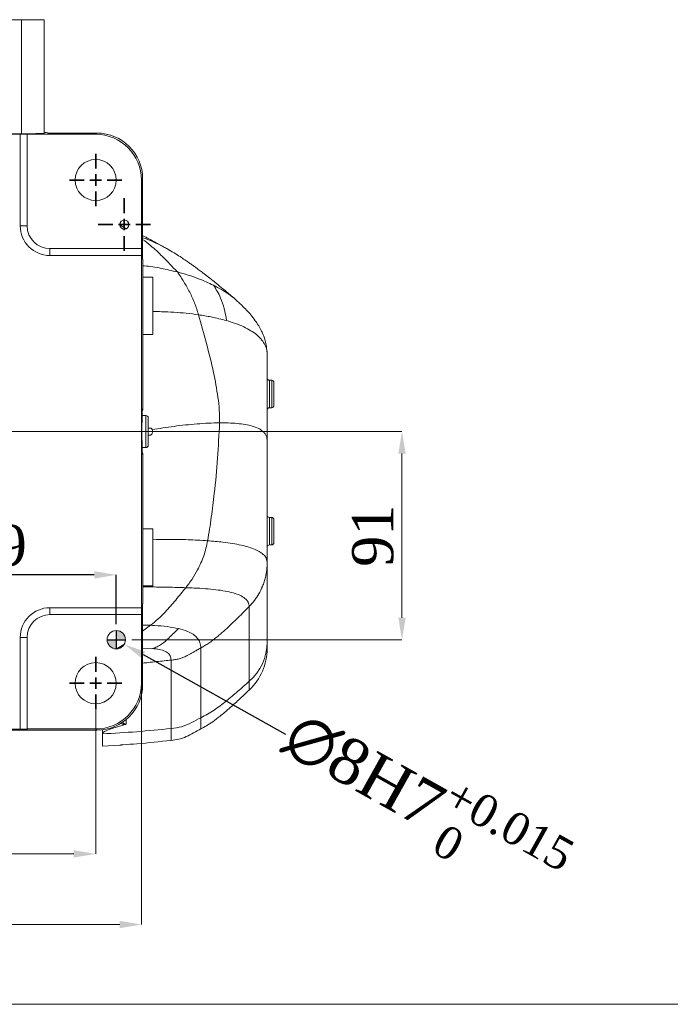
# Model space of a CAD drawing. Header units: millimetres. Extents: x 739 to 2419, y 424 to 1092.
# Tile 46 of 58: x 2155 to 2226, y 917 to 1024. Entities that reach past the tile are written whole.
import ezdxf

# ---------------------------------------------------------------- set-up
doc = ezdxf.new("R2010")
doc.units = ezdxf.units.MM
doc.header["$PDSIZE"] = -1
doc.layers.add('5', color=7, linetype='Continuous', lineweight=35)
doc.layers.add('5剖面线层', color=2, linetype='Continuous')
doc.styles.add('SLDTEXTSTYLE0', font='TXT', dxfattribs={"width": 0.7})
doc.styles.get("Standard").update_dxf_attribs({"font": 'times.ttf'})
doc.dimstyles.new('SLDDIMSTYLE3', dxfattribs={"dimtxt": 3.5, "dimasz": 2.4, "dimexe": 0, "dimexo": 0.0625, "dimgap": 0.875, "dimtad": 2, "dimlfac": 2, "dimrnd": 1e-09, "dimzin": 12, "dimdsep": 46, "dimtxsty": 'SLDTEXTSTYLE0', "dimsah": 1, "dimcen": 0.09, "dimadec": 0, "dimazin": 3, "dimtfac": 1, "dimtdec": 3, "dimtofl": 0, "dimtmove": 0, "dimatfit": 3, "dimfxl": 1, "dimfrac": 2, "dimtolj": 1, "dimtzin": 12, "dimlwd": 5, "dimlwe": 5, "dimarcsym": 0})
doc.dimstyles.new('SLDDIMSTYLE4', dxfattribs={"dimtxt": 3.5, "dimasz": 2.4, "dimexe": 0, "dimexo": 0.0625, "dimgap": 0.875, "dimtad": 2, "dimlfac": 2, "dimrnd": 1e-09, "dimzin": 12, "dimdsep": 46, "dimtxsty": 'SLDTEXTSTYLE0', "dimsah": 1, "dimcen": 0.09, "dimadec": 0, "dimazin": 3, "dimtfac": 1, "dimtdec": 3, "dimtmove": 0, "dimatfit": 0, "dimfxl": 1, "dimfrac": 2, "dimtolj": 1, "dimtzin": 12, "dimarcsym": 0})
doc.dimstyles.new('副本 SLDDIMSTYLE5', dxfattribs={"dimtxt": 5, "dimasz": 2.4, "dimexe": 0, "dimexo": 0.0625, "dimgap": 0.875, "dimtad": 0, "dimtih": 1, "dimtoh": 1, "dimlfac": 4, "dimrnd": 1e-09, "dimdsep": 46, "dimtxsty": 'Standard', "dimsah": 1, "dimcen": 0, "dimadec": 0, "dimazin": 2, "dimtol": 1, "dimtp": 0.015, "dimtm": 1e-09, "dimtfac": 1, "dimtdec": 3, "dimtmove": 0, "dimatfit": 3, "dimfxl": 1, "dimfrac": 2, "dimtolj": 1, "dimtzin": 0, "dimarcsym": 0})

# ---------------------------------------------------------------- blocks, each defined once
blk = doc.blocks.new('*D122')
at = {"layer": '5', "color": 0, "lineweight": 5}
for p, q in [((2168.35, 979.24), (2196.76, 979.24)), ((2196.76, 958.89), (2196.76, 976.84)), ((2167.2, 956.49), (2196.76, 956.49))]:
    blk.add_line(p, q, dxfattribs=at)
at = {"layer": '5', "color": 0}
for points in [[(2197.16, 976.84), (2196.36, 976.84), (2196.76, 979.24)], [(2196.36, 958.89), (2197.16, 958.89), (2196.76, 956.49)]]:
    blk.add_solid(points, dxfattribs=at)
at = {"layer": 'Defpoints', "color": 0}
for p in [(2168.29, 979.24), (2196.76, 979.24), (2167.14, 956.49)]:
    blk.add_point(p, dxfattribs=at)
at = {"layer": '5', "color": 0, "lineweight": 5, "insert": (2191.3, 967.86), "char_height": 4.5, "attachment_point": 2, "rotation": 90}
blk.add_mtext('\\A1;91', dxfattribs=at)
blk = doc.blocks.new('*D124')
at = {"layer": '5', "color": 0, "lineweight": -2}
for p, q in [((2135.76, 946.78), (2135.76, 963.58)), ((2163.11, 963.58), (2138.16, 963.58)), ((2165.51, 958.18), (2165.51, 963.58))]:
    blk.add_line(p, q, dxfattribs=at)
at = {"layer": '5', "color": 0}
for points in [[(2138.16, 963.98), (2138.16, 963.18), (2135.76, 963.58)], [(2163.11, 963.18), (2163.11, 963.98), (2165.51, 963.58)]]:
    blk.add_solid(points, dxfattribs=at)
at = {"layer": 'Defpoints', "color": 0}
for p in [(2135.76, 963.58), (2165.51, 958.11), (2135.76, 946.71)]:
    blk.add_point(p, dxfattribs=at)
at = {"layer": '5', "color": 0, "lineweight": 5, "insert": (2150.64, 969.05), "char_height": 4.5, "attachment_point": 2}
blk.add_mtext('\\A1;119', dxfattribs=at)
blk = doc.blocks.new('*D129')
at = {"layer": '5', "color": 0, "lineweight": 5}
for p, q in [((2108.26, 948.8), (2108.26, 933.08)), ((2163.26, 948.8), (2163.26, 933.08)), ((2141.43, 940.28), (2130.09, 940.28)), ((2130.09, 940.28), (2130.09, 933.96)), ((2141.43, 933.96), (2141.43, 940.28)), ((2130.09, 933.96), (2141.43, 933.96)), ((2110.66, 933.08), (2160.86, 933.08))]:
    blk.add_line(p, q, dxfattribs=at)
at = {"layer": '5', "color": 0}
for points in [[(2110.66, 933.48), (2110.66, 932.68), (2108.26, 933.08)], [(2160.86, 932.68), (2160.86, 933.48), (2163.26, 933.08)]]:
    blk.add_solid(points, dxfattribs=at)
at = {"layer": 'Defpoints', "color": 0}
for p in [(2108.26, 948.86), (2163.26, 948.86), (2163.26, 933.08)]:
    blk.add_point(p, dxfattribs=at)
at = {"layer": '5', "color": 0, "lineweight": 5, "insert": (2135.76, 939.41), "char_height": 4.5, "attachment_point": 2}
blk.add_mtext('\\A1;220', dxfattribs=at)
blk = doc.blocks.new('*D130')
at = {"layer": '5', "color": 0, "lineweight": 5}
for p, q in [((2168.29, 959.93), (2168.29, 925.36)), ((2103.26, 951.68), (2103.26, 925.36)), ((2141.44, 932.56), (2130.11, 932.56)), ((2130.11, 932.56), (2130.11, 926.24)), ((2141.44, 926.24), (2141.44, 932.56)), ((2130.11, 926.24), (2141.44, 926.24)), ((2105.66, 925.36), (2165.89, 925.36))]:
    blk.add_line(p, q, dxfattribs=at)
at = {"layer": '5', "color": 0}
for points in [[(2105.66, 925.76), (2105.66, 924.96), (2103.26, 925.36)], [(2165.89, 924.96), (2165.89, 925.76), (2168.29, 925.36)]]:
    blk.add_solid(points, dxfattribs=at)
at = {"layer": 'Defpoints', "color": 0}
for p in [(2168.29, 959.99), (2103.26, 951.74), (2168.29, 925.36)]:
    blk.add_point(p, dxfattribs=at)
at = {"layer": '5', "color": 0, "lineweight": 5, "insert": (2135.77, 931.69), "char_height": 4.5, "attachment_point": 2}
blk.add_mtext('\\A1;260', dxfattribs=at)
blk = doc.blocks.new('SW_CENTERMARKSYMBOL_1')
at = {"layer": '5', "color": 0}
for p, q in [((0, 2.5), (0, 5.75)), ((-2.5, 0), (-5.75, 0)), ((0, 0), (-1.25, 0)), ((0, 0), (0, 1.25)), ((0, 0), (0, -1.25)), ((0, 0), (1.25, 0)), ((2.5, 0), (5.75, 0)), ((0, -2.5), (0, -5.75))]:
    blk.add_line(p, q, dxfattribs=at)
blk = doc.blocks.new('*D139')
at = {"color": 0, "lineweight": -2}
blk.add_line((2184.04, 946.12), (2168.48, 954.83), dxfattribs=at)
at = {"color": 0}
blk.add_solid([(2168.67, 955.18), (2168.28, 954.48), (2166.38, 956)], dxfattribs=at)
at = {"layer": 'Defpoints', "color": 0}
for p in [(2164.64, 956.98), (2166.38, 956)]:
    blk.add_point(p, dxfattribs=at)
at = {"color": 0, "insert": (2199.26, 938.58), "char_height": 5, "attachment_point": 5, "rotation": 330.7595}
blk.add_mtext('\\A1;{\\A1;∅8H7{}{\\H0.71x;\\C2;\\S+0.015^  0;}}', dxfattribs=at)

msp = doc.modelspace()

# ---------------------------------------------------------------- hatches: boundary and pattern name
at = {"layer": '5剖面线层'}
h = msp.add_hatch(color=0, dxfattribs=at)
h.dxf.hatch_style = 1
h.paths.add_polyline_path([(2165.51198, 957.489941, -0.4142135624), (2166.51198, 956.489941), (2165.51198, 956.489941)])
h.paths.add_polyline_path([(2164.51198, 956.489941), (2165.51198, 956.489941), (2165.51198, 955.489941, -0.4142135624)])

# ---------------------------------------------------------------- linework, layer by layer
at = {"color": 7, "linetype": 'Continuous', "lineweight": 5}
for p, q in [((2116.38698, 1024.239941), (2155.13698, 1024.239941)), ((2155.13698, 1011.792313), (2155.13698, 1024.239941)), ((2155.13698, 1024.239941), (2157.63698, 1024.239941)), ((2156.76198, 1024.289941), (2156.76198, 1024.239941)), ((2157.63698, 1024.239941), (2157.63698, 1011.857778)), ((2155.13698, 1011.792313), (2116.38698, 1011.792313)), ((2116.51198, 1011.766127), (2155.01198, 1011.766127)), ((2155.01198, 1001.739941), (2155.01198, 1011.766127)), ((2155.76198, 1011.746487), (2155.76198, 1011.739941)), ((2155.76198, 1011.739941), (2163.263693, 1011.739941)), ((2155.76198, 1001.739941), (2155.76198, 1011.739941)), ((2158.011986, 1011.870871), (2163.394623, 1011.870871)), ((2163.263693, 1011.739941), (2163.394623, 1011.870871)), ((2168.392909, 1006.872584), (2168.26198, 1006.741654)), ((2168.26198, 1006.741654), (2168.26198, 999.239941)), ((2168.392909, 1006.872584), (2168.392909, 998.07498)), ((2155.01198, 1001.739941), (2155.76198, 1001.739941)), ((2168.26198, 999.239941), (2158.26198, 999.239941)), ((2158.26198, 998.489941), (2158.26198, 999.239941)), ((2168.26198, 999.239941), (2168.268526, 999.239941)), ((2168.288166, 998.489941), (2158.26198, 998.489941)), ((2168.288166, 998.489941), (2168.288166, 959.989941)), ((2168.392909, 998.07498), (2168.406002, 998.0712)), ((2168.406002, 998.0712), (2168.406002, 995.001502)), ((2169.51198, 996.114941), (2168.406002, 996.114941)), ((2169.51198, 989.864941), (2169.51198, 996.114941)), ((2168.406002, 995.001502), (2168.406002, 981.624789)), ((2168.406002, 989.864941), (2169.51198, 989.864941)), ((2182.01198, 987.678465), (2182.01198, 978.289395)), ((2182.51198, 984.854524), (2182.26198, 984.854524)), ((2182.76198, 984.604524), (2182.76198, 982.104524)), ((2168.362766, 981.542705), (2168.406002, 981.624789)), ((2182.26198, 981.854524), (2182.51198, 981.854524)), ((2168.76198, 980.989941), (2168.339612, 980.989941)), ((2169.01198, 980.739941), (2169.01198, 977.739941)), ((2169.272852, 979.614941), (2169.01198, 979.614941)), ((2169.01198, 978.864941), (2169.26944, 978.864941)), ((2168.339612, 977.489941), (2168.76198, 977.489941)), ((2182.01198, 978.289395), (2182.01198, 964.954692)), ((2168.406002, 976.855093), (2168.362927, 976.936828)), ((2168.406002, 976.855093), (2168.406002, 963.47838)), ((2182.51198, 969.854524), (2182.26198, 969.854524)), ((2182.76198, 969.604524), (2182.76198, 967.104524)), ((2169.51198, 968.614941), (2168.406002, 968.614941)), ((2169.51198, 962.364941), (2169.51198, 968.614941)), ((2182.26198, 966.854524), (2182.51198, 966.854524)), ((2182.01198, 964.954692), (2182.01198, 956.212974)), ((2168.406002, 963.47838), (2168.406002, 960.408682)), ((2168.406002, 962.364941), (2169.51198, 962.364941)), ((2168.406002, 960.408682), (2168.392909, 960.404902)), ((2168.392909, 960.404902), (2168.392909, 951.607298)), ((2180.054929, 960.117112), (2180.054929, 951.947805)), ((2158.26198, 959.239941), (2158.26198, 959.989941)), ((2158.26198, 959.989941), (2168.288166, 959.989941)), ((2158.26198, 959.239941), (2168.26198, 959.239941)), ((2168.26198, 959.239941), (2168.26198, 951.738228)), ((2168.268526, 959.239941), (2168.26198, 959.239941)), ((2155.76198, 956.739941), (2155.01198, 956.739941)), ((2155.01198, 946.713755), (2155.01198, 956.739941)), ((2155.76198, 946.739941), (2155.76198, 956.739941)), ((2174.76198, 955.594285), (2174.76198, 947.960146)), ((2171.51198, 954.263341), (2171.51198, 946.786686)), ((2168.26198, 951.738228), (2168.392909, 951.607298)), ((2180.054055, 950.997687), (2180.054048, 950.997009)), ((2155.01198, 946.713755), (2116.51198, 946.713755)), ((2158.01198, 946.595918), (2151.523541, 946.595918)), ((2163.263693, 946.739941), (2155.76198, 946.739941)), ((2155.76198, 946.739941), (2155.76198, 946.733395)), ((2158.011986, 946.609011), (2158.01198, 946.595918)), ((2163.394623, 946.609011), (2158.011986, 946.609011)), ((2163.394623, 946.609011), (2163.263693, 946.739941)), ((2164.01198, 946.647261), (2164.01198, 946.199826)), ((2164.01198, 944.868185), (2164.01198, 946.199829)), ((2164.01198, 944.868199), (2165.88698, 944.974859))]:
    msp.add_line(p, q, dxfattribs=at)
at = {"color": 8, "linetype": 'Continuous', "lineweight": 5}
for p, q in [((2165.862726, 1001.838505), (2166.577133, 1001.412798)), ((2182.26198, 984.854524), (2182.26198, 981.854524)), ((2182.51198, 981.854524), (2182.51198, 984.854524)), ((2168.76198, 977.489941), (2168.76198, 980.989941)), ((2182.26198, 969.854524), (2182.26198, 966.854524)), ((2182.51198, 966.854524), (2182.51198, 969.854524)), ((2169.256843, 958.072268), (2168.392909, 958.090509)), ((2169.256843, 958.072268), (2168.392909, 957.4158)), ((2169.460962, 955.533182), (2168.392909, 955.551094)), ((2166.607743, 947.778253), (2166.607743, 947.289362)), ((2174.76198, 947.960389), (2174.76198, 946.741053)), ((2171.51198, 945.51258), (2171.51198, 946.786707))]:
    msp.add_line(p, q, dxfattribs=at)
for p, q in [((2165.51198, 957.489941), (2165.51198, 955.489941)), ((2164.51198, 956.489941), (2166.51198, 956.489941))]:
    msp.add_line(p, q)
at = {"color": 3, "lineweight": 5}
msp.add_lwpolyline([(2034.624306, 1065.773218), (2366.520641, 1065.773218), (2366.520641, 916.640678), (2034.624306, 916.640678)], close=True, dxfattribs=at)
at = {"color": 7, "linetype": 'Continuous', "lineweight": 5}
for centre, radius in [((2163.26198, 1006.739941), 2.25), ((2166.392909, 1001.870871), 0.5), ((2165.51198, 956.489941), 1), ((2163.26198, 951.739941), 2.25)]:
    msp.add_circle(centre, radius, dxfattribs=at)
for centre, radius, start, end in [((2172.38698, 1011.883964), 14.375, 179.87652932, 180.05218584), ((2158.26198, 1001.739941), 3.25, 180, 270), ((2158.26198, 1001.739941), 2.5, 180, 270), ((2182.26198, 985.104524), 0.25, 180, 270), ((2182.51198, 984.604524), 0.25, 0, 90), ((2182.26198, 981.604524), 0.25, 90, 180), ((2182.51198, 982.104524), 0.25, 270, 0), ((2168.76198, 980.739941), 0.25, 0, 90), ((2168.76198, 977.739941), 0.25, 270, 0), ((2182.26198, 970.104524), 0.25, 180, 270), ((2182.51198, 969.604524), 0.25, 0, 90), ((2182.26198, 966.604524), 0.25, 90, 180), ((2182.51198, 967.104524), 0.25, 270, 0), ((2158.26198, 956.739941), 3.25, 90, 180), ((2158.26198, 956.739941), 2.5, 90, 180), ((2176.303905, 956.250519), 5.708199, 311.08129545, 359.62313562), ((2175.762016, 955.528222), 6.249964, 313.4522404, 0.00079009)]:
    msp.add_arc(centre, radius, start, end, dxfattribs=at)
for centre, major_axis, ratio, start_param, end_param in [((2155.01198, 1011.746487), (0.75, 0), 0.0261859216, 0, 1.5707963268), ((2155.13698, 1011.857778), (2.5, 0), 0.0261859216, 4.7123889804, 6.2831853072), ((2160.13698, 1011.949428), (2.5, 0), 0.0261859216, 3.1415926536, 3.6964290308), ((2163.260266, 1006.738227), (-3.537957, -3.537957), 0.999315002, 2.3565371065, 3.9266482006), ((2163.391195, 1006.869157), (-3.537957, -3.537957), 0.999315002, 2.3565371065, 3.9266482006), ((2168.268526, 998.489941), (0, 0.75), 0.0261859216, 4.7123889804, 6.2831853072), ((2168.386363, 979.239941), (0, 2.5), 0.0261859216, 5.9784926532, 9.7294706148), ((2168.268526, 959.989941), (0, 0.75), 0.0261859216, 3.1415926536, 4.7123889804), ((2163.260266, 951.741655), (-3.537957, 3.537957), 0.999315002, 2.3565371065, 3.9266482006), ((2163.391195, 951.610725), (-3.537957, 3.537957), 0.999315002, 2.3565371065, 3.9266482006), ((2155.01198, 946.733395), (0.75, 0), 0.0261859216, 4.7123889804, 6.2831853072)]:
    msp.add_ellipse(centre, major_axis=major_axis, ratio=ratio, start_param=start_param, end_param=end_param, dxfattribs=at)
for points, knots in [([(2170.802906, 999.378252), (2170.495043, 999.545261), (2169.919583, 999.857435), (2169.122592, 1000.281644), (2168.623736, 1000.544741), (2168.399814, 1000.660366), (2168.392909, 1000.663931)], [0, 0, 0, 0, 0.38178264, 0.7136325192, 0.9911699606, 1, 1, 1, 1]), ([(2171.288532, 999.087086), (2171.163019, 999.165965), (2170.710714, 999.450215), (2169.915472, 999.830923), (2169.072334, 1000.199038), (2168.570132, 1000.376037), (2168.392909, 1000.438499)], [0, 0, 0, 0, 0.1429395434, 0.515103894, 0.8288841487, 1, 1, 1, 1]), ([(2178.486644, 993.737014), (2178.138461, 994.032424), (2177.512224, 994.563744), (2176.706759, 995.229145), (2176.123727, 995.701303), (2175.724554, 996.018987), (2175.420689, 996.257578), (2175.158012, 996.461384), (2174.91491, 996.647695), (2174.690639, 996.817491), (2174.440125, 997.004935), (2174.15345, 997.216148), (2173.820288, 997.456534), (2173.476707, 997.698734), (2173.080667, 997.970926), (2172.59329, 998.295066), (2171.974252, 998.689096), (2171.518709, 998.962675), (2171.267794, 999.113363)], [0, 0, 0, 0, 0.1266979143, 0.2278768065, 0.2938723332, 0.34038946, 0.3761319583, 0.4099543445, 0.4418751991, 0.471916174, 0.5003205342, 0.5461097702, 0.5951865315, 0.6488074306, 0.7054029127, 0.7821314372, 0.8799976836, 1, 1, 1, 1]), ([(2172.193942, 996.690041), (2171.607007, 996.827353), (2170.426661, 997.103492), (2169.153311, 997.317795), (2168.460198, 997.366205), (2168.406002, 997.369991)], [0, 0, 0, 0, 0.4769184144, 0.9590992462, 1, 1, 1, 1]), ([(2172.193942, 996.690041), (2172.437522, 996.335318), (2172.925935, 995.624046), (2173.558723, 994.482942), (2174.112096, 993.282918), (2174.377285, 992.434992), (2174.510461, 992.009168)], [0, 0, 0, 0, 0.24603126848, 0.49332850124, 0.74555281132, 1, 1, 1, 1]), ([(2176.129633, 995.245513), (2175.871872, 995.368947), (2175.348271, 995.619683), (2174.435827, 995.988147), (2173.388594, 996.358572), (2172.59545, 996.578638), (2172.193942, 996.690041)], [0, 0, 0, 0, 0.2091217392, 0.4247977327, 0.7088192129, 1, 1, 1, 1]), ([(2176.129633, 995.245513), (2176.276837, 995.029638), (2176.572257, 994.596403), (2176.981756, 993.750357), (2177.357275, 992.703859), (2177.501358, 991.817449), (2177.573985, 991.370648)], [0, 0, 0, 0, 0.2073863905, 0.4161975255, 0.7057304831, 1, 1, 1, 1]), ([(2178.599533, 993.632404), (2178.573016, 993.658022), (2178.338609, 993.884489), (2177.81497, 994.262962), (2177.022883, 994.781906), (2176.432875, 995.088127), (2176.129633, 995.245513)], [0, 0, 0, 0, 0.0383229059, 0.3387829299, 0.6601592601, 1, 1, 1, 1]), ([(2181.980408, 988.148904), (2181.953364, 988.386072), (2181.902674, 988.830604), (2181.738247, 989.414927), (2181.557858, 989.893253), (2181.382155, 990.270837), (2181.216338, 990.583372), (2180.99931, 990.953318), (2180.677194, 991.435061), (2180.247311, 991.983784), (2179.748621, 992.542127), (2179.203304, 993.09485), (2178.798645, 993.459328), (2178.580582, 993.655737)], [0, 0, 0, 0, 0.099591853, 0.1866681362, 0.2610116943, 0.3217139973, 0.3677693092, 0.4102998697, 0.5000858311, 0.6248961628, 0.7300035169, 0.8545044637, 1, 1, 1, 1]), ([(2174.510461, 992.009168), (2174.066332, 992.067708), (2173.181305, 992.184363), (2171.828137, 992.291091), (2170.605214, 992.352529), (2169.831081, 992.355989), (2169.51198, 992.357415)], [0, 0, 0, 0, 0.2740118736, 0.5460301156, 0.8128715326, 1, 1, 1, 1]), ([(2174.510461, 992.009168), (2174.799274, 990.968945), (2175.376825, 988.88877), (2176.156964, 985.89117), (2176.580883, 983.446999), (2176.807929, 981.603802), (2176.809416, 980.668124), (2176.810159, 980.200581)], [0, 0, 0, 0, 0.27123866, 0.5424064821, 0.7699046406, 0.8850251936, 1, 1, 1, 1]), ([(2177.573985, 991.370648), (2177.021672, 991.514424), (2176.032413, 991.771942), (2174.976741, 991.936489), (2174.510461, 992.009168)], [0, 0, 0, 0, 0.5583102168, 1, 1, 1, 1]), ([(2182.01198, 987.678465), (2181.994676, 987.889797), (2181.958196, 988.335322), (2181.709193, 988.884793), (2181.339326, 989.398944), (2180.840303, 989.864412), (2180.208649, 990.301966), (2179.443477, 990.703403), (2178.554644, 991.06983), (2177.905148, 991.269064), (2177.573985, 991.370648)], [0, 0, 0, 0, 0.0893409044, 0.1883469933, 0.2968442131, 0.4143122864, 0.5400149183, 0.6862339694, 0.8400177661, 1, 1, 1, 1]), ([(2181.977636, 988.148724), (2181.981407, 988.127384), (2182.008945, 987.971537), (2182.010574, 987.814231), (2182.01198, 987.678465)], [0, 0, 0, 0, 0.136930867, 1, 1, 1, 1]), ([(2169.26944, 978.864941), (2169.29425, 978.869999), (2169.343922, 978.880127), (2169.409274, 978.959688), (2169.454359, 979.073451), (2169.473569, 979.201216), (2169.469883, 979.321425), (2169.453637, 979.403535), (2169.440079, 979.443145), (2169.436768, 979.452819)], [0, 0, 0, 0, 0.18499301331, 0.37038621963, 0.54263563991, 0.69313661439, 0.82763265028, 0.95790013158, 1, 1, 1, 1]), ([(2169.436768, 979.452819), (2169.421627, 979.486057), (2169.391398, 979.552416), (2169.33227, 979.605243), (2169.291816, 979.611846), (2169.272852, 979.614941)], [0, 0, 0, 0, 0.3477028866, 0.6942063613, 1, 1, 1, 1]), ([(2176.810159, 980.200581), (2176.410436, 980.192044), (2175.611137, 980.174975), (2174.364374, 980.089948), (2173.105337, 979.971354), (2171.85369, 979.821158), (2170.639163, 979.651348), (2169.827437, 979.517323), (2169.436768, 979.452819)], [0, 0, 0, 0, 0.1762957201, 0.3525273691, 0.525869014, 0.6934722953, 0.8524736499, 1, 1, 1, 1]), ([(2176.810159, 980.200581), (2176.743009, 978.912906), (2176.608717, 976.33771), (2176.299446, 972.893779), (2175.925703, 969.884739), (2175.644994, 968.171738), (2175.504529, 967.314566)], [0, 0, 0, 0, 0.29966522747, 0.59929474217, 0.79949037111, 1, 1, 1, 1]), ([(2182.01198, 978.289395), (2182.002216, 978.407709), (2181.981656, 978.656834), (2181.839555, 978.949745), (2181.585406, 979.263491), (2181.163846, 979.555408), (2180.552727, 979.807809), (2179.811161, 979.99367), (2178.957842, 980.118972), (2178.010437, 980.188664), (2177.278572, 980.203559), (2176.869129, 980.200956), (2176.810159, 980.200581)], [0, 0, 0, 0, 0.0546096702, 0.1149883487, 0.1811194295, 0.290600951, 0.4113786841, 0.5419466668, 0.6806066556, 0.8255447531, 0.9748739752, 1, 1, 1, 1]), ([(2175.504529, 967.314566), (2175.383367, 966.762359), (2175.14109, 965.658161), (2174.502425, 964.274245), (2173.827826, 963.112773), (2173.357415, 962.491987), (2173.121212, 962.180279)], [0, 0, 0, 0, 0.2958132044, 0.5915103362, 0.794889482, 1, 1, 1, 1]), ([(2182.01198, 964.954692), (2181.992654, 965.097034), (2181.951377, 965.401057), (2181.673492, 965.756991), (2181.25834, 966.084024), (2180.691804, 966.370305), (2179.99041, 966.621157), (2179.161448, 966.836558), (2178.214259, 967.017277), (2177.002218, 967.189927), (2176.06637, 967.267809), (2175.504529, 967.314566)], [0, 0, 0, 0, 0.0690850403, 0.1475565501, 0.2355635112, 0.3329012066, 0.4391545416, 0.5537786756, 0.6761456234, 0.8055721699, 1, 1, 1, 1]), ([(2182.01198, 964.954692), (2182.007482, 964.762172), (2181.998912, 964.395345), (2181.932161, 963.854363), (2181.830996, 963.334118), (2181.688913, 962.820038), (2181.465924, 962.200176), (2181.127159, 961.5033), (2180.644203, 960.758324), (2180.250428, 960.329843), (2180.054929, 960.117112)], [0, 0, 0, 0, 0.107913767, 0.2056190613, 0.3051961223, 0.4048568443, 0.5043601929, 0.6741888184, 0.8382424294, 1, 1, 1, 1]), ([(2173.121212, 962.180279), (2172.754248, 961.728685), (2172.02023, 960.825385), (2171.022593, 959.675574), (2170.113912, 958.737839), (2169.543345, 958.294756), (2169.256843, 958.072268)], [0, 0, 0, 0, 0.308547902, 0.6171720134, 0.8077684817, 1, 1, 1, 1]), ([(2180.054929, 960.117112), (2180.028735, 960.289752), (2179.973714, 960.6524), (2179.597142, 961.042335), (2179.044241, 961.368813), (2178.307152, 961.62393), (2177.416709, 961.82169), (2176.392113, 961.96911), (2175.255634, 962.074757), (2174.153826, 962.140995), (2173.426992, 962.168646), (2173.121212, 962.180279)], [0, 0, 0, 0, 0.0843950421, 0.1772809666, 0.2790646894, 0.389492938, 0.507902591, 0.6333739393, 0.7648234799, 0.901061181, 1, 1, 1, 1]), ([(2180.054929, 960.117112), (2179.811851, 959.873277), (2179.348435, 959.408417), (2178.647749, 958.720589), (2177.950282, 958.052969), (2177.345815, 957.498323), (2176.840948, 957.058067), (2176.448783, 956.731701), (2176.044188, 956.415967), (2175.633261, 956.121503), (2175.204981, 955.846945), (2174.910818, 955.679173), (2174.76198, 955.594285)], [0, 0, 0, 0, 0.1478718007, 0.2819107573, 0.421691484, 0.5625261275, 0.6342009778, 0.7093727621, 0.7816249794, 0.8545736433, 0.9264184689, 1, 1, 1, 1]), ([(2172.315517, 957.713034), (2171.914808, 957.790588), (2171.097834, 957.948707), (2170.036463, 958.033182), (2169.405864, 958.064797), (2169.256843, 958.072268)], [0, 0, 0, 0, 0.42367747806, 0.86380483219, 1, 1, 1, 1]), ([(2172.315517, 957.713034), (2171.975352, 957.377577), (2171.365908, 956.776566), (2170.6184, 956.070436), (2169.986297, 955.70257), (2169.637117, 955.589981), (2169.460962, 955.533182)], [0, 0, 0, 0, 0.3822295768, 0.6848078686, 0.8409915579, 1, 1, 1, 1]), ([(2174.76198, 955.594285), (2174.741475, 955.80015), (2174.699621, 956.22037), (2174.393055, 956.702682), (2173.932589, 957.102764), (2173.255729, 957.457842), (2172.659881, 957.619567), (2172.315517, 957.713034)], [0, 0, 0, 0, 0.1716381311, 0.3503558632, 0.5372025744, 0.7325312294, 1, 1, 1, 1]), ([(2182.01198, 956.212974), (2182.01198, 956.045113), (2182.01198, 955.691038), (2182.01198, 955.49658), (2182.01198, 955.546065), (2182.01198, 955.554012)], [0, 0, 0, 0, 0.4307432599, 0.9085808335, 1, 1, 1, 1]), ([(2171.51198, 954.263341), (2171.488078, 954.431709), (2171.438519, 954.780809), (2171.086288, 955.121313), (2170.563588, 955.365472), (2169.993831, 955.485489), (2169.598501, 955.520872), (2169.460962, 955.533182)], [0, 0, 0, 0, 0.1941839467, 0.4026261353, 0.6277738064, 0.8704998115, 1, 1, 1, 1]), ([(2174.76198, 955.594285), (2174.633365, 955.521039), (2174.476045, 955.431445), (2174.28384, 955.32032), (2174.175662, 955.257576), (2174.083127, 955.203826), (2173.935676, 955.118304), (2173.747436, 955.009444), (2173.481808, 954.861441), (2173.173393, 954.701409), (2172.81058, 954.538449), (2172.388652, 954.398846), (2171.953064, 954.310329), (2171.659024, 954.279005), (2171.51198, 954.263341)], [0, 0, 0, 0, 0.1250727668, 0.15298831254, 0.18761232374, 0.23075079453, 0.24341879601, 0.33165536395, 0.41450467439, 0.50035176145, 0.62522933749, 0.75019190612, 0.87507587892, 1, 1, 1, 1]), ([(2174.76198, 947.960146), (2175.253164, 948.226715), (2176.236555, 948.760408), (2177.543633, 949.790467), (2178.814815, 950.852151), (2179.641528, 951.582561), (2180.054929, 951.947805)], [0, 0, 0, 0, 0.2496021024, 0.4997243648, 0.7498352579, 1, 1, 1, 1]), ([(2174.76198, 946.739953), (2174.965312, 946.849418), (2175.409952, 947.088793), (2176.118766, 947.55443), (2176.939368, 948.183691), (2177.889218, 948.990035), (2178.960008, 949.956225), (2179.706415, 950.658228), (2180.098743, 951.027216)], [0, 0, 0, 0, 0.1008502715, 0.2205360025, 0.3699842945, 0.5523660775, 0.7647133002, 1, 1, 1, 1]), ([(2166.456528, 947.20916), (2166.052736, 947.092397), (2165.41464, 946.907883), (2164.70705, 946.676711), (2164.325721, 946.513945), (2164.101954, 946.378067), (2164.016855, 946.268422), (2164.012751, 946.210095), (2164.012028, 946.199826)], [0, 0, 0, 0, 0.3968052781, 0.6270540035, 0.7443721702, 0.8610244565, 0.9755344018, 1, 1, 1, 1]), ([(2166.607743, 947.289362), (2166.607169, 947.288804), (2166.59253, 947.274571), (2166.55681, 947.244483), (2166.491233, 947.221384), (2166.456528, 947.20916)], [0, 0, 0, 0, 0.0188686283, 0.4807785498, 1, 1, 1, 1]), ([(2171.511978, 946.786686), (2171.90208, 946.833605), (2172.681643, 946.927366), (2173.736049, 947.433992), (2174.41961, 947.784559), (2174.76198, 947.960146)], [0, 0, 0, 0, 0.3333149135, 0.6660821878, 1, 1, 1, 1]), ([(2164.01198, 946.199824), (2165.264273, 946.271132), (2167.768978, 946.413755), (2170.264275, 946.662372), (2171.511982, 946.786686)], [0, 0, 0, 0, 0.4999765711, 1, 1, 1, 1]), ([(2171.51198, 945.489985), (2171.792104, 945.520648), (2172.358806, 945.582682), (2173.1823, 945.886333), (2173.965723, 946.309264), (2174.495689, 946.595939), (2174.76198, 946.739984)], [0, 0, 0, 0, 0.24010073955, 0.48573337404, 0.74159693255, 1, 1, 1, 1]), ([(2165.88698, 944.974859), (2165.929159, 944.977618), (2166.01352, 944.983136), (2166.126485, 944.989938), (2166.209589, 944.994706), (2166.254444, 944.997169), (2166.255132, 944.997204), (2166.255315, 944.997214)], [0, 0, 0, 0, 0.229387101, 0.4587851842, 0.68789889, 0.9166078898, 1, 1, 1, 1]), ([(2166.257164, 944.997314), (2166.258466, 944.997385), (2166.26351, 944.997659), (2166.228636, 944.995754), (2166.155961, 944.991632), (2166.059438, 944.985944), (2165.986601, 944.981279), (2165.955, 944.979255)], [0, 0, 0, 0, 0.0844704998, 0.3273893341, 0.5703697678, 0.8135979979, 1, 1, 1, 1]), ([(2166.253912, 945.0178), (2166.757843, 945.049959), (2168.514307, 945.16205), (2170.26416, 945.353478), (2171.51198, 945.489985)], [0, 0, 0, 0, 0.2869007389, 1, 1, 1, 1])]:
    msp.add_open_spline(points, degree=3, knots=knots, dxfattribs=at)
at = {"color": 8, "linetype": 'Continuous', "lineweight": 5}
for points, knots in [([(2168.392909, 1000.247929), (2168.695909, 1000.019997), (2169.457027, 999.447447), (2170.719668, 998.252055), (2171.652718, 997.263475), (2172.193942, 996.690041)], [0, 0, 0, 0, 0.2173741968, 0.5460310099, 1, 1, 1, 1]), ([(2175.504529, 967.314566), (2174.795972, 967.354836), (2173.346771, 967.4372), (2171.334368, 967.461128), (2170.020902, 967.432007), (2169.51198, 967.420724)], [0, 0, 0, 0, 0.3694817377, 0.7556963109, 1, 1, 1, 1]), ([(2173.121212, 962.180279), (2172.473767, 962.19885), (2171.174467, 962.236119), (2169.584119, 962.256037), (2168.66385, 962.280993), (2168.406002, 962.287985)], [0, 0, 0, 0, 0.41689001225, 0.836619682, 1, 1, 1, 1]), ([(2166.338677, 955.954287), (2166.099063, 955.810079), (2165.829456, 955.647818), (2165.542856, 955.518985), (2165.510972, 955.504652)], [0, 0, 0, 0, 0.88874966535, 1, 1, 1, 1]), ([(2171.51198, 954.263341), (2171.263419, 954.237144), (2170.731726, 954.181108), (2169.896812, 954.092194), (2169.10585, 954.006765), (2168.597686, 953.954356), (2168.392909, 953.933236)], [0, 0, 0, 0, 0.2390609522, 0.5113718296, 0.8030964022, 1, 1, 1, 1]), ([(2180.054048, 950.997009), (2180.054024, 950.993644), (2180.053926, 950.979599), (2180.053935, 951.071079), (2180.054119, 951.268734), (2180.054566, 951.559047), (2180.054807, 951.81738), (2180.054928, 951.946921)], [0, 0, 0, 0, 0.0770815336, 0.321708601, 0.5663375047, 0.7825400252, 1, 1, 1, 1]), ([(2166.456528, 947.20916), (2166.448294, 947.209927), (2166.383216, 947.215996), (2166.273425, 947.244558), (2166.138017, 947.301978), (2166.068086, 947.351487), (2166.029379, 947.37889)], [0, 0, 0, 0, 0.0435584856, 0.344233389, 0.6370376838, 1, 1, 1, 1]), ([(2166.200915, 947.512557), (2166.206888, 947.502886), (2166.2415, 947.446847), (2166.300353, 947.375822), (2166.378662, 947.309885), (2166.4273, 947.282739), (2166.462855, 947.269803), (2166.496231, 947.264503), (2166.523206, 947.264147), (2166.54867, 947.267588), (2166.578855, 947.275639), (2166.596225, 947.28389), (2166.607743, 947.289362)], [0, 0, 0, 0, 0.08727055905, 0.50572029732, 0.66973539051, 0.74203533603, 0.80742790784, 0.84020556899, 0.86983529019, 0.90297779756, 0.93566517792, 1, 1, 1, 1])]:
    msp.add_open_spline(points, degree=3, knots=knots, dxfattribs=at)
at = {"layer": '5', "color": 1, "lineweight": 5}
msp.add_line((2103.235794, 979.239941), (2168.288166, 979.239941), dxfattribs=at)

# ---------------------------------------------------------------- block references
at = {"layer": '5', "lineweight": 5, "xscale": 0.5, "yscale": 0.5, "zscale": 0.5}
for p in [(2163.26198, 1006.739941), (2166.392909, 1001.870871), (2163.26198, 951.739941)]:
    msp.add_blockref('SW_CENTERMARKSYMBOL_1', p, dxfattribs=at)

# ---------------------------------------------------------------- dimensions: what is measured, and where the dimension line sits
dim = msp.add_diameter_dim_2p(p1=(2164.639403, 956.978417), p2=(2166.384557, 956.001465), text='{\\A1;<>H7{}{\\H0.71x;\\C2;\\S+0.015^  0;}}', dimstyle='副本 SLDDIMSTYLE5', override={"dimgap": 0.875, "dimtad": 0, "dimtih": 0, "dimtoh": 0, "dimdec": 2, "dimlfac": 4, "dimpost": '', "dimcen": 0, "dimse1": 0, "dimse2": 0, "dimsd1": 0, "dimsd2": 0, "dimtol": 0, "dimlim": 0, "dimtp": 0.015, "dimtm": 0, "dimtdec": 3, "dimtix": 0, "dimtofl": 0, "dimatfit": 3, "dimtvp": 0.1, "dimfrac": 0})
dim.commit()
dim.dimension.update_dxf_attribs({"geometry": '*D139', "text_midpoint": (2198.845931, 937.829295), "dimtype": 163})
at = {"layer": '5', "lineweight": 5}
dim = msp.add_linear_dim(base=(2196.76198, 979.239941), p1=(2167.13698, 956.489941), p2=(2168.288166, 979.239941), angle=90, text='91', dimstyle='SLDDIMSTYLE3', override={"dimtxt": 4.5, "dimgap": 0.875, "dimtad": 1, "dimdec": 2, "dimlfac": 2, "dimpost": '<>', "dimtxsty": 'Standard', "dimse1": 0, "dimse2": 0, "dimsd1": 0, "dimsd2": 0, "dimtofl": 0, "dimtvp": 0.1, "dimfrac": 0}, dxfattribs=at)
dim.commit()
dim.dimension.update_dxf_attribs({"geometry": '*D122', "text_midpoint": (2196.76198, 967.864941), "dimtype": 160})
for base, p1, p2, text, dimstyle, override, picture, middle in [((2135.76198, 963.582194), (2165.51198, 958.114941), (2135.76198, 946.713755), '119', 'SLDDIMSTYLE4', {"dimtxt": 4.5, "dimgap": 0.875, "dimtad": 2, "dimdec": 2, "dimlfac": 2, "dimpost": '<>', "dimtxsty": 'Standard', "dimse1": 0, "dimse2": 0, "dimsd1": 0, "dimsd2": 0, "dimtofl": 1, "dimtvp": 0.1, "dimfrac": 0}, '*D124', (2150.63698, 963.582194)), ((2168.288166, 925.3611), (2103.26198, 951.738228), (2168.288166, 959.989941), '260', 'SLDDIMSTYLE3', {"dimtxt": 4.5, "dimgap": -0.875, "dimtad": 1, "dimdec": 0, "dimlfac": 2, "dimpost": '<>', "dimtxsty": 'Standard', "dimse1": 0, "dimse2": 0, "dimsd1": 0, "dimsd2": 0, "dimtofl": 0, "dimtvp": 0.1, "dimfrac": 0}, '*D130', (2135.774895, 925.3611)), ((2163.26198, 933.081593), (2108.26198, 948.864941), (2163.26198, 948.864941), '220', 'SLDDIMSTYLE3', {"dimtxt": 4.5, "dimgap": -0.875, "dimtad": 1, "dimdec": 2, "dimlfac": 2, "dimpost": '<>', "dimtxsty": 'Standard', "dimse1": 0, "dimse2": 0, "dimsd1": 0, "dimsd2": 0, "dimtofl": 0, "dimtvp": 0.1, "dimfrac": 0}, '*D129', (2135.76198, 933.081593))]:
    dim = msp.add_linear_dim(base=base, p1=p1, p2=p2, text=text, dimstyle=dimstyle, override=override, dxfattribs=at)
    dim.commit()
    dim.dimension.update_dxf_attribs({"geometry": picture, "text_midpoint": middle, "dimtype": 160})

doc.saveas('drawing.dxf')
